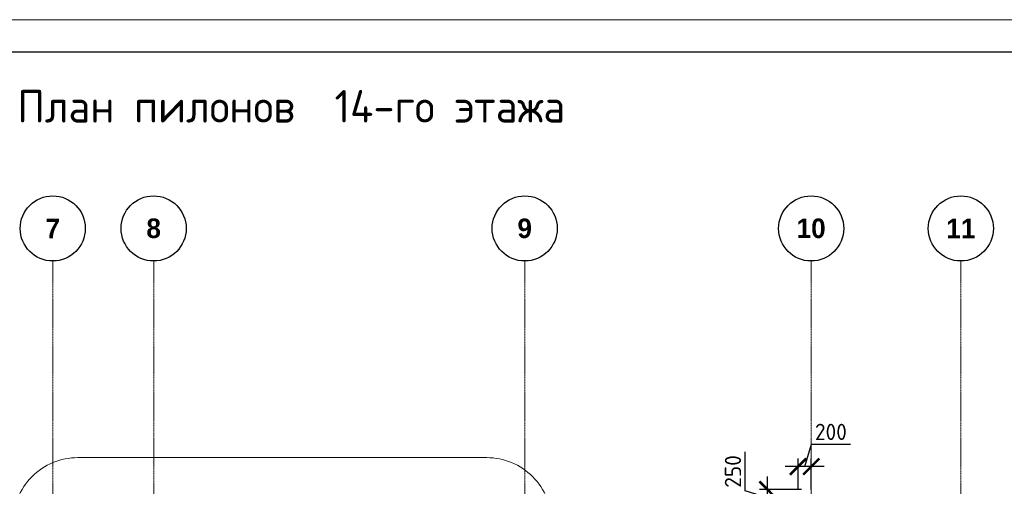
# Model space of a CAD drawing. Header units: millimetres. Extents: x 263826 to 1718326, y -423071 to 70137.
# Tile 44 of 256: x 463784 to 478909, y -296040 to -288878. Entities that reach past the tile are written whole.
import ezdxf

# ---------------------------------------------------------------- set-up
doc = ezdxf.new("R2010")
doc.units = ezdxf.units.MM
doc.linetypes.add('______5', pattern=[1100, 800, -100, 100, -100])
doc.linetypes.add('осевая', pattern=[50.8, 31.75, -6.35, 6.35, -6.35])
for name, color, linetype, lineweight in [('Оси', 40, '______5', 18), ('РАЗМЕРЫ', 1, 'Continuous', 9), ('ТОНКИЕ', 7, 'Continuous', 9), ('Узлы', 7, 'Continuous', 0)]:
    doc.layers.add(name, color=color, linetype=linetype, lineweight=lineweight)
doc.layers.add('ТОЛСТЫЕ_ОСНОВНЫЕ', color=6, linetype='Continuous')
doc.styles.add('Century Gothic', font='GOTHIC.TTF')
doc.styles.add('GOST-2.304_Type-B', font='GOST_Common.ttf')
doc.dimstyles.new('СПДС', dxfattribs={"dimscale": 100, "dimtxt": 2.5, "dimasz": 2.5, "dimexe": 1.25, "dimexo": 0, "dimtad": 1, "dimdec": 0, "dimtxsty": 'GOST-2.304_Type-B', "dimblk": 'ARCHTICK', "dimcen": 2.5, "dimdle": 2, "dimadec": 0, "dimazin": 2, "dimtfac": 0.75, "dimtdec": 0, "dimtmove": 1, "dimatfit": 3, "dimfxl": 1, "dimtolj": 1, "dimarcsym": 1})

# ---------------------------------------------------------------- blocks, each defined once
blk = doc.blocks.new('NSY101')
at = {"color": 0, "linetype": 'ByBlock', "lineweight": -2}
blk.add_circle((0, 0), 50, dxfattribs=at)
blk = doc.blocks.new('СЛОЖНЫЙ_ОБЪЕКТ_3')
at = {"layer": 'Оси', "color": 16, "linetype": 'Continuous', "lineweight": 25, "transparency": 33554687, "xscale": 9.999999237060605, "yscale": 9.999999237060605, "zscale": 9.999999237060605}
blk.add_blockref('NSY101', (24563, -989), dxfattribs=at)
at = {"layer": 'Оси', "color": 16, "linetype": 'Continuous', "lineweight": 25, "transparency": 33554687, "insert": (24563, -989), "char_height": 300, "width": 385, "attachment_point": 5, "style": 'Century Gothic'}
blk.add_mtext('\\A1;{\\fCentury Gothic|i0|b1;\\H300.000000;\\W1.000000;\\C16;7}\\P', dxfattribs=at)
blk = doc.blocks.new('СЛОЖНЫЙ_ОБЪЕКТ_4')
at = {"layer": 'Оси', "color": 16, "linetype": 'Continuous', "lineweight": 25, "transparency": 33554687, "xscale": 9.999999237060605, "yscale": 9.999999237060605, "zscale": 9.999999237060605}
blk.add_blockref('NSY101', (26113, -989), dxfattribs=at)
at = {"layer": 'Оси', "color": 16, "linetype": 'Continuous', "lineweight": 25, "transparency": 33554687, "insert": (26113, -989), "char_height": 300, "width": 385, "attachment_point": 5, "style": 'Century Gothic'}
blk.add_mtext('\\A1;{\\fCentury Gothic|i0|b1;\\H300.000000;\\W1.000000;\\C16;8}\\P', dxfattribs=at)
blk = doc.blocks.new('СЛОЖНЫЙ_ОБЪЕКТ_16')
at = {"layer": 'Оси', "color": 16, "linetype": 'Continuous', "lineweight": 25, "transparency": 33554687, "xscale": 9.999999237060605, "yscale": 9.999999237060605, "zscale": 9.999999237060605}
blk.add_blockref('NSY101', (31813, -989), dxfattribs=at)
at = {"layer": 'Оси', "color": 16, "linetype": 'Continuous', "lineweight": 25, "transparency": 33554687, "insert": (31813, -989), "char_height": 300, "width": 385, "attachment_point": 5, "style": 'Century Gothic'}
blk.add_mtext('\\A1;{\\fCentury Gothic|i0|b1;\\H300.000000;\\W1.000000;\\C16;9}\\P', dxfattribs=at)
blk = doc.blocks.new('СЛОЖНЫЙ_ОБЪЕКТ_17')
at = {"layer": 'Оси', "color": 16, "linetype": 'Continuous', "lineweight": 25, "transparency": 33554687, "xscale": 9.999999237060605, "yscale": 9.999999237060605, "zscale": 9.999999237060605}
blk.add_blockref('NSY101', (36213, -989), dxfattribs=at)
at = {"layer": 'Оси', "color": 16, "linetype": 'Continuous', "lineweight": 25, "transparency": 33554687, "insert": (36213, -989), "char_height": 300, "width": 620, "attachment_point": 5, "style": 'Century Gothic'}
blk.add_mtext('\\A1;{\\fCentury Gothic|i0|b1;\\H300.000000;\\W1.000000;\\C16;10}\\P', dxfattribs=at)
blk = doc.blocks.new('СЛОЖНЫЙ_ОБЪЕКТ_18')
at = {"layer": 'Оси', "color": 16, "linetype": 'Continuous', "lineweight": 25, "transparency": 33554687, "xscale": 9.999999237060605, "yscale": 9.999999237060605, "zscale": 9.999999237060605}
blk.add_blockref('NSY101', (38513, -989), dxfattribs=at)
at = {"layer": 'Оси', "color": 16, "linetype": 'Continuous', "lineweight": 25, "transparency": 33554687, "insert": (38513, -989), "char_height": 300, "width": 620, "attachment_point": 5, "style": 'Century Gothic'}
blk.add_mtext('\\A1;{\\fCentury Gothic|i0|b1;\\H300.000000;\\W1.000000;\\C16;11}\\P', dxfattribs=at)
blk = doc.blocks.new('оси2')
at = {"layer": 'Оси', "color": 16, "linetype": 'осевая', "lineweight": 0, "ltscale": 0.5, "transparency": 33554687}
for p, q in [((1003495.5, 5465.4), (1003495.5, -20739.3)), ((1005045.5, 5465.4), (1005045.5, -20739.3)), ((1010745.5, 5465.4), (1010745.5, -20739.3)), ((1015145.5, 5465.4), (1015145.5, -20739.3)), ((1017445.5, 5465.4), (1017445.5, -20739.3))]:
    blk.add_line(p, q, dxfattribs=at)
at = {"layer": 'Оси', "color": 16, "linetype": 'Continuous', "lineweight": 25, "transparency": 33554687}
for name in ['СЛОЖНЫЙ_ОБЪЕКТ_3', 'СЛОЖНЫЙ_ОБЪЕКТ_4', 'СЛОЖНЫЙ_ОБЪЕКТ_16', 'СЛОЖНЫЙ_ОБЪЕКТ_17', 'СЛОЖНЫЙ_ОБЪЕКТ_18']:
    blk.add_blockref(name, (978932, 6954.9), dxfattribs=at)
blk = doc.blocks.new('_ArchTick')
at = {"color": 0, "linetype": 'ByBlock', "const_width": 0.15}
blk.add_lwpolyline([(-0.5, -0.5), (0.5, 0.5)], dxfattribs=at)
blk = doc.blocks.new('*D1303')
at = {"layer": 'DEFPOINTS', "color": 0, "transparency": 16777216}
for p in [(475271, -296090), (475794, -296090, -560), (475742, -296340, -560)]:
    blk.add_point(p, dxfattribs=at)
at = {"layer": 'РАЗМЕРЫ', "color": 0, "lineweight": -2, "transparency": 16777216}
for p, q in [((474928, -296112), (474928, -295512)), ((475271, -296540), (475271, -295890)), ((475271, -296215), (474928, -296112)), ((475794, -296090), (475146, -296090)), ((475742, -296340), (475146, -296340))]:
    blk.add_line(p, q, dxfattribs=at)
at = {"layer": 'РАЗМЕРЫ', "color": 0, "lineweight": -2, "transparency": 16777216, "xscale": 250, "yscale": 250, "zscale": 250}
for p, rotation in [((475271, -296090), 90), ((475271, -296340), 270)]:
    blk.add_blockref('_ArchTick', p, dxfattribs=dict(at, rotation=rotation))
at = {"layer": 'РАЗМЕРЫ', "color": 0, "lineweight": 0, "transparency": 16777216, "insert": (474740, -295812), "char_height": 250, "attachment_point": 5, "rotation": 90, "style": 'GOST-2.304_Type-B'}
blk.add_mtext('\\A1;250', dxfattribs=at)
blk = doc.blocks.new('*D1305')
at = {"layer": 'DEFPOINTS', "color": 0, "transparency": 16777216}
for p in [(475742, -295737), (475742, -296090, -560), (475942, -296090, -560)]:
    blk.add_point(p, dxfattribs=at)
at = {"layer": 'РАЗМЕРЫ', "color": 0, "lineweight": -2, "transparency": 16777216}
for p, q in [((475842, -295737), (475945, -295393)), ((475945, -295393), (476545, -295393)), ((475742, -296090), (475742, -295612)), ((475942, -296090), (475942, -295612)), ((476142, -295737), (475542, -295737))]:
    blk.add_line(p, q, dxfattribs=at)
at = {"layer": 'РАЗМЕРЫ', "color": 0, "lineweight": -2, "transparency": 16777216, "xscale": 250, "yscale": 250, "zscale": 250, "rotation": 180}
blk.add_blockref('_ArchTick', (475742, -295737), dxfattribs=at)
at = {"layer": 'РАЗМЕРЫ', "color": 0, "lineweight": -2, "transparency": 16777216, "xscale": 250, "yscale": 250, "zscale": 250}
blk.add_blockref('_ArchTick', (475942, -295737), dxfattribs=at)
at = {"layer": 'РАЗМЕРЫ', "color": 0, "lineweight": 0, "transparency": 16777216, "insert": (476245, -295205), "char_height": 250, "attachment_point": 5, "style": 'GOST-2.304_Type-B'}
blk.add_mtext('\\A1;200', dxfattribs=at)
blk = doc.blocks.new('*U69')
at = {"layer": 'ТОЛСТЫЕ_ОСНОВНЫЕ', "color": 6}
blk.add_lwpolyline([(20, 5), (589, 5), (589, 415), (20, 415)], close=True, dxfattribs=at)
at = {"layer": 'ТОНКИЕ'}
blk.add_lwpolyline([(0, 0), (594, 0), (594, 420), (0, 420)], close=True, dxfattribs=at)

msp = doc.modelspace()

# ---------------------------------------------------------------- linework, layer by layer
at = {"layer": 'РАЗМЕРЫ', "color": 1}
msp.add_lwpolyline([(464677.2751, -295600.21662), (470957.34192, -295600.21662, -0.4142135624), (471957.34192, -296600.21662), (471957.34192, -303190.62939, -0.4142135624), (470957.34192, -304190.62939), (464677.2751, -304190.62939, -0.4142135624), (463677.2751, -303190.62939), (463677.2751, -296600.21662, -0.4142135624)], format="xyb", close=True, dxfattribs=at)

# ---------------------------------------------------------------- block references
at = {"xscale": 100, "yscale": 100, "zscale": 100}
msp.add_blockref('*U69', (436520.8066, -330877.58194, 3100), dxfattribs=at)
at = {"layer": 'РАЗМЕРЫ'}
msp.add_blockref('оси2', (-539203.53067, -298047.43065, -559.99999), dxfattribs=at)

# ---------------------------------------------------------------- texts
at = {"layer": 'Узлы', "color": 80, "linetype": 'Continuous', "lineweight": 0, "style": 'GOST-2.304_Type-B'}
msp.add_text('План пилонов  14-го этажа', height=500, dxfattribs=at).set_placement((463747.32029, -290456.73532))

# ---------------------------------------------------------------- dimensions: what is measured, and where the dimension line sits
at = {"layer": 'РАЗМЕРЫ', "color": 146, "lineweight": 0}
dim = msp.add_linear_dim(base=(475741.9913, -295736.58254), p1=(475941.98582, -296090.31256, -559.99999), p2=(475741.9913, -296090.31256, -559.99999), dimstyle='СПДС', dxfattribs=at)
dim.commit()
dim.dimension.update_dxf_attribs({"geometry": '*D1305', "text_midpoint": (476007.61356, -295205.33254)})
dim = msp.add_linear_dim(base=(475271.40859, -296090.31256), p1=(475741.9913, -296340.31222, -559.99999), p2=(475794.18263, -296090.31256, -559.99999), angle=90, dimstyle='СПДС', dxfattribs=at)
dim.commit()
dim.dimension.update_dxf_attribs({"geometry": '*D1303', "text_midpoint": (474740.15859, -296049.68739)})

doc.saveas('drawing.dxf')
